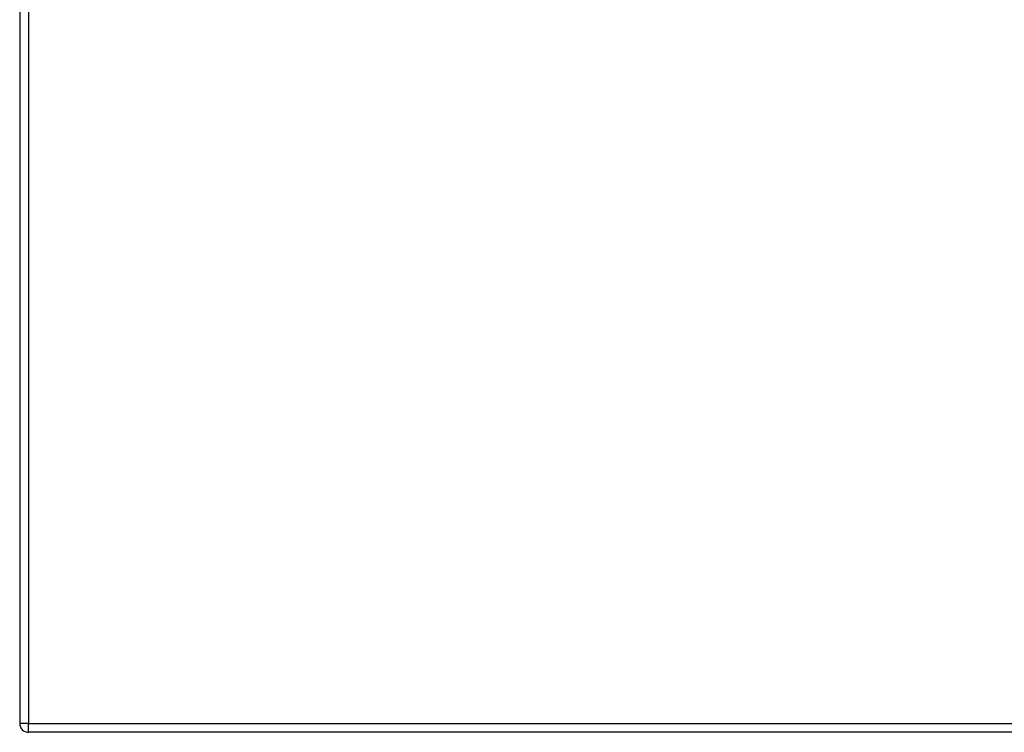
# Model space of a CAD drawing. Header units: inches. Extents: x 12 to 399, y 35 to 188.
# Tile 243 of 256: x 171 to 182, y 100 to 108. Entities that reach past the tile are written whole.
import ezdxf

# ---------------------------------------------------------------- set-up
doc = ezdxf.new("R2010")
doc.units = ezdxf.units.IN
doc.header["$MEASUREMENT"] = 0
doc.layers.add('Visible Edges(ANSI)', color=7, linetype='Continuous', lineweight=25)
doc.layers.add('Visible Tangent Edges(ANSI)', color=7, linetype='Continuous', lineweight=25)

msp = doc.modelspace()

# ---------------------------------------------------------------- linework, layer by layer
at = {"layer": 'Visible Edges(ANSI)'}
for p, q in [((171.389, 129.568), (171.389, 99.848)), ((213.093, 99.749), (171.488, 99.749))]:
    msp.add_line(p, q, dxfattribs=at)
msp.add_arc((171.488, 99.848), 0.099, 180, 270, dxfattribs=at)
at = {"layer": 'Visible Tangent Edges(ANSI)'}
for p, q in [((171.488, 129.568), (171.488, 99.848)), ((171.488, 99.848), (171.389, 99.848)), ((171.488, 99.749), (171.488, 99.848)), ((171.488, 99.848), (213.093, 99.848))]:
    msp.add_line(p, q, dxfattribs=at)

doc.saveas('drawing.dxf')
